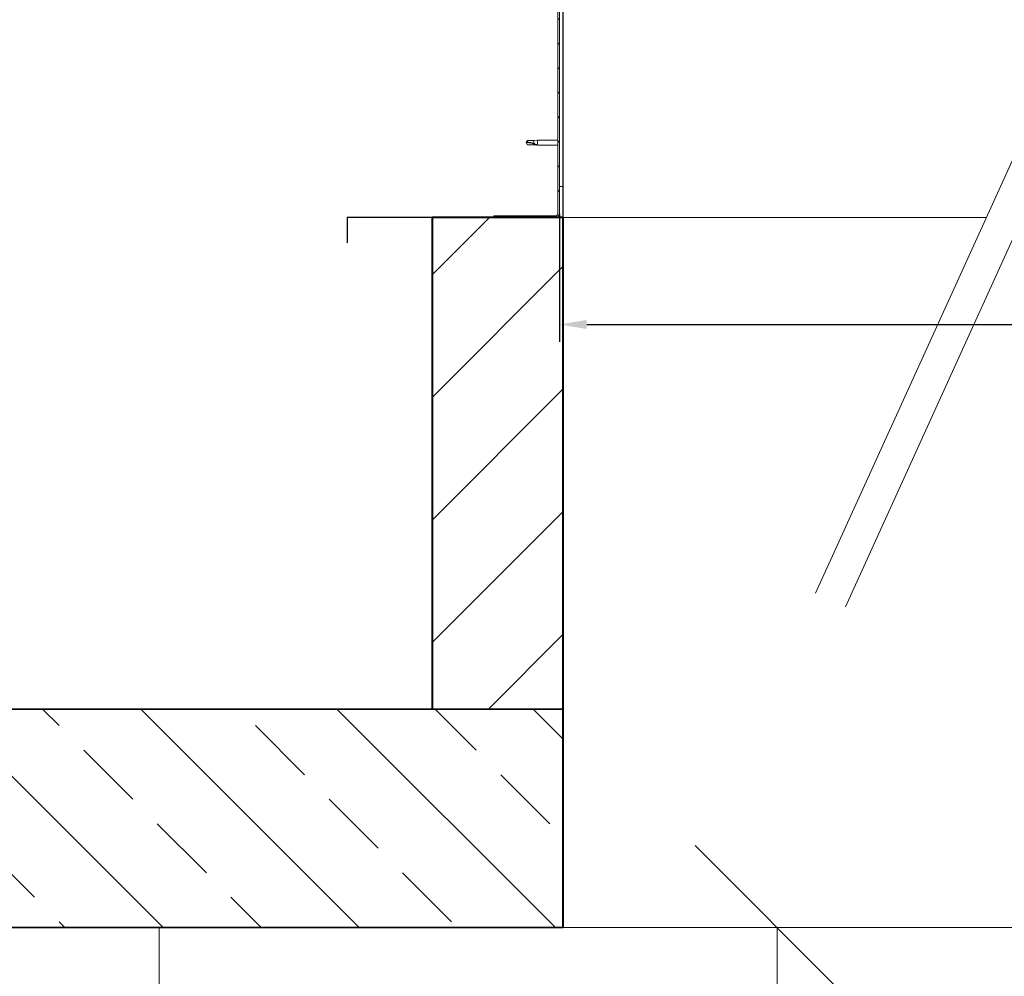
# Model space of a CAD drawing. Header units: millimetres. Extents: x -1893473 to 942156, y -568027 to 942944.
# Tile 64 of 256: x -7138 to -6237, y -294596 to -293720. Entities that reach past the tile are written whole.
import ezdxf

# ---------------------------------------------------------------- set-up
doc = ezdxf.new("R2010")
doc.units = ezdxf.units.MM
doc.header["$LTSCALE"] = 0.2
doc.layers.get('0').update_dxf_attribs({"lineweight": 0})
for name, color, linetype, lineweight in [('!! 1_hatch projektowane ściany', 4, 'Continuous', 5), ('!! 1_PROJ Sciany', 2, 'Continuous', 40), ('!! 1_PROJ widok', 5, 'Continuous', 9), ('!! 1_PROJ ŻELBET', 1, 'Continuous', 35), ('!! wymiary osi', 250, 'Continuous', 9), ('Dimension (ISO)', 7, 'Continuous', 25), ('DO KONSTRUKCJI', 222, 'Continuous', 35), ('Hatch (ISO)', 7, 'Continuous', 18), ('P-Ściana żelbetowa', 50, 'Continuous', 30), ('Visible (ISO)', 7, 'Continuous', 50)]:
    doc.layers.add(name, color=color, linetype=linetype, lineweight=lineweight)
doc.styles.add('Note Text (ISO)', font='tahoma.ttf')
doc.styles.add('TXT', font='simplex.shx')
doc.dimstyles.new('Default (ISO)', dxfattribs={"dimscale": 5, "dimtxt": 5, "dimasz": 5, "dimexe": 3.175, "dimexo": 0, "dimgap": 0.762, "dimtad": 1, "dimdec": 0, "dimrnd": 1e-08, "dimzin": 0, "dimtxsty": 'Note Text (ISO)', "dimcen": 0.09, "dimdle": 10, "dimclrd": 256, "dimclre": 256, "dimclrt": 256, "dimazin": 0, "dimtfac": 0.70104, "dimtmove": 0, "dimatfit": 3, "dimfxl": 1, "dimtolj": 1, "dimtzin": 0, "dimlwd": -1, "dimlwe": -1, "dimarcsym": 0})
doc.dimstyles.new('DIM50', dxfattribs={"dimscale": 5, "dimtxt": 2.5, "dimasz": 1.5, "dimexe": 0, "dimexo": 0, "dimgap": 0.5, "dimtad": 1, "dimdec": 4, "dimrnd": 0.5, "dimdsep": 46, "dimtxsty": 'TXT', "dimblk1": 'TICK1', "dimblk2": 'TICK1', "dimsah": 1, "dimcen": 0, "dimse1": 1, "dimse2": 1, "dimclrd": 1, "dimclre": 7, "dimclrt": 9, "dimadec": 0, "dimazin": 0, "dimtfac": 1, "dimtdec": 4, "dimtmove": 2, "dimatfit": 3, "dimldrblk": 'TICK1', "dimfxl": 1, "dimtolj": 1, "dimarcsym": 0})

# ---------------------------------------------------------------- blocks, each defined once
blk = doc.blocks.new('TICK1')
at = {"color": 0}
for p, q in [((0, -1.4), (0, 1.4)), ((0, 0), (-1, 0))]:
    blk.add_line(p, q, dxfattribs=at)
at = {"color": 2}
blk.add_line((-1, -1), (1, 1), dxfattribs=at)
blk = doc.blocks.new('*D5174')
at = {"layer": '!! wymiary osi', "color": 1, "lineweight": -2, "transparency": 16777216}
blk.add_line((-116.535, 724.741), (-116.535, 980.919), dxfattribs=at)
at = {"layer": 'DEFPOINTS', "color": 0, "transparency": 16777216}
for p in [(-173.901, 988.419), (-116.535, 988.419), (-173.901, 717.241)]:
    blk.add_point(p, dxfattribs=at)
at = {"layer": '!! wymiary osi', "color": 1, "lineweight": -2, "transparency": 16777216, "xscale": 7.5, "yscale": 7.5, "zscale": 7.5}
for p, rotation in [((-116.535, 988.419), 90), ((-116.535, 717.241), 270)]:
    blk.add_blockref('TICK1', p, dxfattribs=dict(at, rotation=rotation))
at = {"layer": '!! wymiary osi', "color": 9, "transparency": 16777216, "insert": (-125.285, 852.83), "char_height": 12.5, "attachment_point": 5, "rotation": 90, "style": 'TXT'}
blk.add_mtext('\\A1;271', dxfattribs=at)
blk = doc.blocks.new('*D4949')
at = {"layer": 'DEFPOINTS', "color": 0, "transparency": 16777216}
for p in [(-1203.5, 3.5), (-3.5, 3.5), (-3.5, -97.94)]:
    blk.add_point(p, dxfattribs=at)
at = {"layer": 'Dimension (ISO)', "transparency": 16777216}
for p, q in [((-1203.5, 3.5), (-1203.5, -113.81)), ((-3.5, 3.5), (-3.5, -113.81)), ((-1178.5, -97.94), (-28.5, -97.94))]:
    blk.add_line(p, q, dxfattribs=at)
for points in [[(-1178.5, -93.77), (-1178.5, -102.1), (-1203.5, -97.94)], [(-28.5, -93.77), (-28.5, -102.1), (-3.5, -97.94)]]:
    blk.add_solid(points, dxfattribs=at)
at = {"layer": 'Dimension (ISO)', "lineweight": 9, "transparency": 16777216, "insert": (-674.36, -68.09), "char_height": 25, "attachment_point": 1, "style": 'Note Text (ISO)'}
blk.add_mtext('\\A1;1200', dxfattribs=at)
blk = doc.blocks.new('A$C3bf03bbc')
at = {"layer": 'Hatch (ISO)', "lineweight": 9}
h = blk.add_hatch(dxfattribs=at)
h.set_pattern_fill('ANSI31', color=256, scale=127, angle=90, style=0)
h.set_pattern_definition([(135, (-10843.571, -2108.028), (-11.22532, -11.22532), [])])
edge = h.paths.add_edge_path()
edge.add_line((-1263.5, 496.5), (-1263.5, 478.5))
edge.add_line((-1263.5, 478.5), (-1262, 478.5))
edge.add_line((-1262, 478.5), (-1262, 496.5))
edge.add_ellipse((-1260, 496.5), major_axis=(-2, 0), ratio=1, start_angle=270, end_angle=360, ccw=False)
edge.add_line((-1260, 498.5), (-1207, 498.5))
edge.add_ellipse((-1207, 496.5), major_axis=(0, 2), ratio=1, start_angle=270, end_angle=360, ccw=False)
edge.add_line((-1205, 496.5), (-1205, 3.5))
edge.add_ellipse((-1207, 3.5), major_axis=(2, 0), ratio=1, start_angle=270, end_angle=360, ccw=False)
edge.add_line((-1207, 1.5), (-1263.5, 1.5))
edge.add_line((-1263.5, 1.5), (-1263.5, 0))
edge.add_line((-1263.5, 0), (-1207, 0))
edge.add_ellipse((-1207, 3.5), major_axis=(0, -3.5), ratio=1, start_angle=0, end_angle=90)
edge.add_line((-1203.5, 3.5), (-1203.5, 496.5))
edge.add_ellipse((-1207, 496.5), major_axis=(3.5, 0), ratio=1, start_angle=0, end_angle=90)
edge.add_line((-1207, 500), (-1223.5, 500))
edge.add_line((-1223.5, 500), (-1243.5, 500))
edge.add_line((-1243.5, 500), (-1260, 500))
edge.add_ellipse((-1260, 496.5), major_axis=(0, 3.5), ratio=1, start_angle=0, end_angle=90)
at = {"layer": 'Visible (ISO)', "lineweight": 9}
for p, q in [((-1205, 496.5), (-1205, 3.5)), ((-1203.5, 3.5), (-1203.5, 496.5)), ((-969.06, -343.93), (-733.32, 175.03)), ((-706, 162.62), (-941.75, -356.34)), ((-1234, 68.5), (-1232.82, 70.55)), ((-1234, 68.5), (-1232.82, 66.45)), ((-1232.82, 66.53), (-1234, 68.5)), ((-1232.82, 70.55), (-1232.82, 68.94)), ((-1227.07, 70.55), (-1232.82, 70.55)), ((-1232.82, 66.53), (-1232.82, 66.45)), ((-1227.07, 66.53), (-1232.82, 66.53)), ((-1227.07, 66.45), (-1232.82, 66.45)), ((-1227.07, 70.55), (-1223.5, 70.9)), ((-1227.07, 70.55), (-1227.07, 67.76)), ((-1227.07, 66.53), (-1227.07, 66.45)), ((-1224.43, 66.28), (-1227.07, 66.53)), ((-1227.07, 66.45), (-1223.5, 66.1)), ((-1223.5, 70.9), (-1223.5, 66.1)), ((-1205, 70.9), (-1223.5, 70.9)), ((-1205, 66.1), (-1223.5, 66.1)), ((-1200, 28.5), (-1203.5, 28.5)), ((-1200, 28.5), (-1200, 3.5)), ((-1207, 1.5), (-1263.5, 1.5)), ((-1263.5, 1.5), (-1263.5, 0)), ((-1263.5, 0), (-1207, 0)), ((-1200, 0), (-1200, 3.5)), ((-1200, 0), (-812.83, 0))]:
    blk.add_line(p, q, dxfattribs=at)
for radius in [2, 3.5]:
    blk.add_arc((-1207, 3.5), radius, 270, 0, dxfattribs=at)
blk.add_ellipse((-1234, 48.32), major_axis=(-21, 0), ratio=0.960856, start_param=4.239024, end_param=4.712389, dxfattribs=at)
blk.add_open_spline([(-1234, 68.5), (-1233.62, 68.68), (-1233.22, 68.83), (-1232.82, 68.94)], degree=3, dxfattribs=at)
for points, knots in [([(-1232.82, 68.94), (-1232.48, 68.92), (-1232.15, 68.89), (-1231.06, 68.78), (-1230.32, 68.66), (-1228.86, 68.35), (-1228.16, 68.15), (-1227.35, 67.86), (-1227.21, 67.81), (-1227.07, 67.76)], [1.0296095, 1.0296095, 1.0296095, 1.0296095, 1.1266468, 1.1266468, 1.3399415, 1.3399415, 1.5532361, 1.5532361, 1.5988171, 1.5988171, 1.5988171, 1.5988171]), ([(-1227.07, 67.76), (-1226.81, 67.66), (-1226.56, 67.56), (-1225.98, 67.32), (-1225.66, 67.16), (-1225.08, 66.85), (-1224.78, 66.66), (-1224.55, 66.47), (-1224.51, 66.42), (-1224.44, 66.34), (-1224.43, 66.31), (-1224.43, 66.28)], [0.9722954, 0.9722954, 0.9722954, 0.9722954, 1.054543, 1.054543, 1.1645704, 1.1645704, 1.2620554, 1.2620554, 1.289972, 1.289972, 1.3178886, 1.3178886, 1.3178886, 1.3178886])]:
    blk.add_open_spline(points, degree=3, knots=knots, dxfattribs=at)
at = {"layer": 'Dimension (ISO)', "lineweight": 9}
dim = blk.add_linear_dim(base=(-3.5, -97.94), p1=(-1203.5, 3.5), p2=(-3.5, 3.5), angle=180, dimstyle='Default (ISO)', override={"dimdec": 0, "dimlfac": 1, "dimtp": 0, "dimtm": 0, "dimtdec": 2, "dimtofl": 0, "dimatfit": 1}, dxfattribs=at)
dim.commit()
dim.dimension.update_dxf_attribs({"geometry": '*D4949', "text_midpoint": (-639.42, -97.94), "dimtype": 128})
blk = doc.blocks.new('A$C776176C1')
at = {"layer": '!! 1_hatch projektowane ściany'}
h = blk.add_hatch(dxfattribs=at)
h.set_pattern_fill('ANSI31', color=256, scale=2.5)
h.set_pattern_definition([(45, (-61848.1656, 209002.635), (-5.61266008, 5.61266008), [])])
h.paths.add_polyline_path([(-148.09591, 1008.41905), (-136.09591, 1008.41905), (-136.09591, 1053.41905), (-148.09591, 1053.41905)])
h = blk.add_hatch(dxfattribs=at)
h.set_pattern_fill('ANSI33', color=256, scale=2, angle=90)
h.set_pattern_definition([(135, (-62698.668, 209669.396), (-8.9802561, -8.9802561), []), (135, (-62698.668, 209678.376), (-8.9802561, -8.9802561), [6.35, -3.175])])
h.paths.add_polyline_path([(-136.09591, 1008.41905), (-136.09591, 988.41905), (-448.59821, 988.41905), (-448.59821, 1008.41905)])
at = {"layer": '!! 1_PROJ Sciany'}
blk.add_lwpolyline([(-136.09591, 988.41905), (-136.09591, 1053.41905), (-148.09591, 1053.41905), (-148.09591, 1008.41905)], dxfattribs=at)
at = {"layer": '!! 1_PROJ widok'}
blk.add_line((-173.09591, 709.65799), (-173.09591, 988.41905), dxfattribs=at)
blk.add_lwpolyline([(-136.09591, 988.41905), (-16.79591, 988.41905)], dxfattribs=at)
at = {"layer": '!! 1_PROJ ŻELBET'}
for points in [[(-136.09591, 1008.41905), (-448.59821, 1008.41905)], [(-136.09591, 988.41905), (-448.59821, 988.41905)]]:
    blk.add_lwpolyline(points, dxfattribs=at)
for points in [[(-136.09591, 998.41905), (-136.09591, 1093.41681)], [(-148.09591, 1053.41905), (-155.87673, 1053.41905)], [(-136.44591, 1053.41905), (-155.87673, 1053.41905), (-155.87673, 1051.10323)]]:
    blk.add_lwpolyline(points)
blk.add_lwpolyline([(-148.09591, 1008.41905), (-136.09591, 1008.41905), (-136.09591, 1053.41905), (-148.09591, 1053.41905)], close=True)
at = {"layer": 'DO KONSTRUKCJI'}
blk.add_circle((-55.43979, 1053.41905), 189.55088, dxfattribs=at)
at = {"xscale": 0.1, "yscale": 0.1, "zscale": 0.1}
blk.add_blockref('A$C3bf03bbc', (-16.09591, 1053.41905), dxfattribs=at)
at = {"layer": '!! wymiary osi'}
dim = blk.add_linear_dim(base=(-116.53477, 988.41905), p1=(-173.90123, 717.24118), p2=(-173.90123, 988.41905), angle=90, dimstyle='DIM50', dxfattribs=at)
dim.commit()
dim.dimension.update_dxf_attribs({"geometry": '*D5174', "text_midpoint": (-125.28477, 852.83012)})

msp = doc.modelspace()

# ---------------------------------------------------------------- block references
at = {"layer": 'P-Ściana żelbetowa', "color": 1, "true_color": 0xf50000, "xscale": 10, "yscale": 10, "zscale": 10}
msp.add_blockref('A$C776176C1', (-5279.63489, -304435.55126), dxfattribs=at)

doc.saveas('drawing.dxf')
